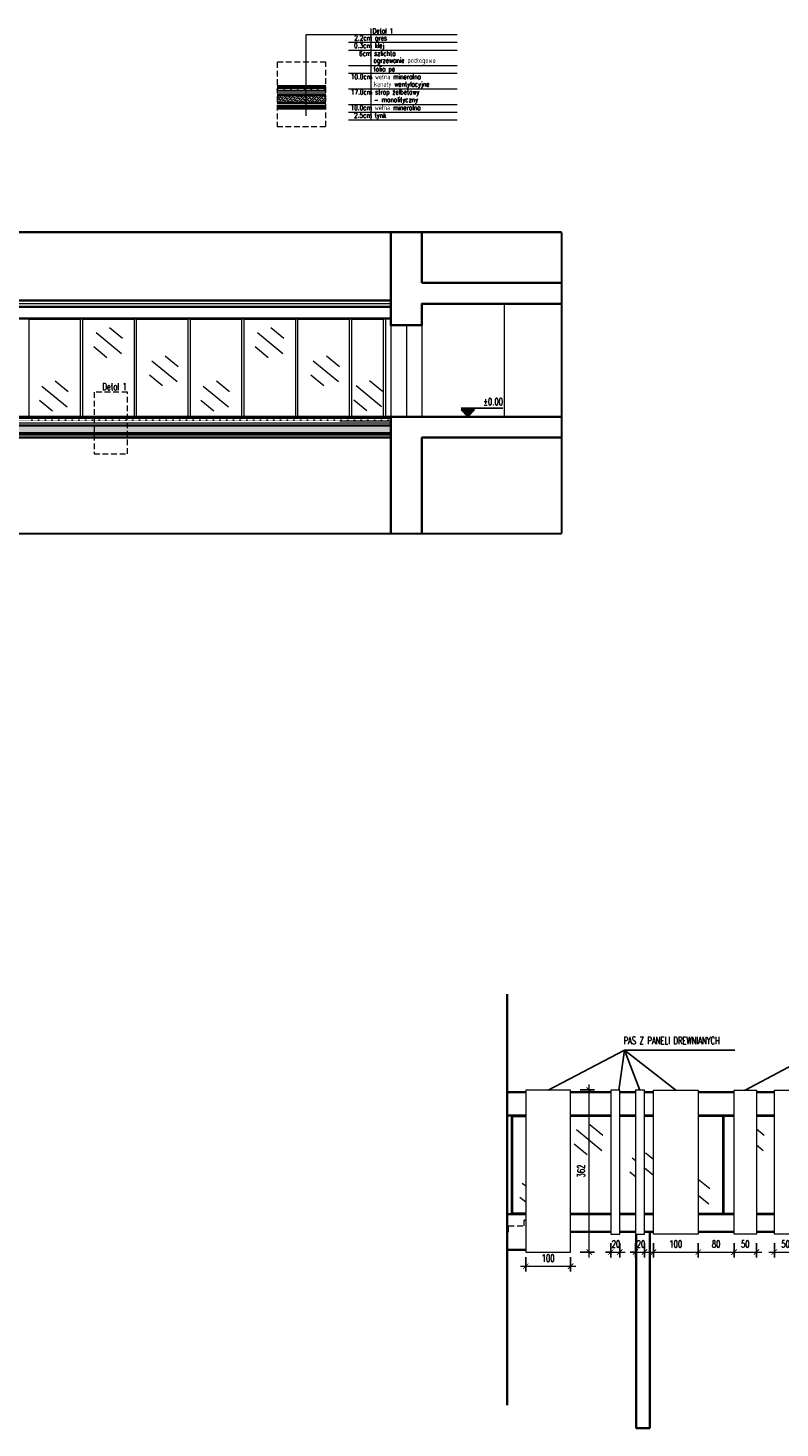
# Model space of a CAD drawing. Header units: inches. Extents: x 0 to 111471, y -105323 to 11070.
# Tile 125 of 256: x 40122 to 41800, y -29464 to -26337. Entities that reach past the tile are written whole.
import ezdxf
from ezdxf.enums import TextEntityAlignment as Align

# ---------------------------------------------------------------- set-up
doc = ezdxf.new("R2010")
doc.units = ezdxf.units.IN
doc.header["$MEASUREMENT"] = 0
for name, pattern in [('DASHDOTX2', [50.8, 25.4, -12.7, 0, -12.7]), ('DASHED', [19.05, 12.7, -6.35]), ('HIDDEN', [9.525, 6.35, -3.175])]:
    doc.linetypes.add(name, pattern=pattern)
for name, color, linetype, lineweight in [('888 drzwi i okna', 4, 'Continuous', 0), ('888 ocieplenie', 20, 'Continuous', 9), ('888 opisy', 3, 'Continuous', 0), ('888 osie', 5, 'DASHDOTX2', 13), ('888 projektowane elementy', 6, 'Continuous', 13), ('888 sciany', 2, 'Continuous', 35), ('888 sciany istniejące', 2, 'Continuous', 35), ('888 widok', 8, 'Continuous', 0), ('888 wymiary', 1, 'Continuous', 0), ('A_hiden', 8, 'Continuous', 5), ('SC_izolacja term-obrys', 132, 'Continuous', 18), ('Wymiary', 85, 'Continuous', 18)]:
    doc.layers.add(name, color=color, linetype=linetype, lineweight=lineweight)
doc.layers.add('888 opisy kolorow', color=11, linetype='Continuous')
doc.layers.add('DA_stolarka istniejąca', color=3, linetype='Continuous')
doc.styles.add('ROMANS', font='romans.shx', dxfattribs={"width": 0.7, "height": 10})
doc.styles.get("Standard").update_dxf_attribs({"font": 'arial.ttf'})
doc.styles.add('TS 100_opisy', font='romans.shx', dxfattribs={"width": 0.7, "height": 16})
doc.styles.add('TS 100_wymiary', font='romans.shx', dxfattribs={"width": 0.7, "height": 16})
doc.linetypes.add('BATTING', pattern='A,0.00254,-2.54,[134,ltypeshp.shx,S=2.54,R=0,X=-2.54,Y=0],-5.08,[134,ltypeshp.shx,S=2.54,R=180,X=2.54,Y=0],-2.54', length=10.16254)
doc.dimstyles.new('Dim Style 100', dxfattribs={"dimtxt": 16, "dimasz": 12, "dimexe": 12, "dimexo": 2, "dimgap": 10, "dimtad": 1, "dimdec": 0, "dimzin": 9, "dimtxsty": 'TS 100_wymiary', "dimblk": 'ARCHTICK', "dimcen": 2.5, "dimdle": 12, "dimclrd": 256, "dimclrt": 2, "dimadec": 0, "dimazin": 2, "dimtfac": 1, "dimtdec": 0, "dimtix": 1, "dimtmove": 2, "dimatfit": 3, "dimfxl": 0, "dimlwd": -1, "dimarcsym": 0})

# ---------------------------------------------------------------- blocks, each defined once
blk = doc.blocks.new('_ArchTick')
at = {"layer": 'Wymiary', "color": 0, "const_width": 0.15}
blk.add_lwpolyline([(-0.5, -0.5), (0.5, 0.5)], dxfattribs=at)
blk = doc.blocks.new('*D839')
at = {"layer": '888 wymiary', "color": 0, "lineweight": -2, "ltscale": 0.01}
for p, q in [((41232.8, -29083.1), (41232.8, -29115.1)), ((41332.8, -29083.1), (41332.8, -29115.1))]:
    blk.add_line(p, q, dxfattribs=at)
at = {"layer": '888 wymiary', "ltscale": 0.01}
blk.add_line((41220.8, -29103.1), (41344.8, -29103.1), dxfattribs=at)
at = {"layer": 'Defpoints', "color": 0}
for p in [(41232.8, -29071.4), (41332.8, -29071.4), (41332.8, -29103.1)]:
    blk.add_point(p, dxfattribs=at)
at = {"layer": '888 wymiary', "linetype": 'ByBlock', "xscale": 12, "yscale": 12, "zscale": 12, "rotation": 180}
blk.add_blockref('_ArchTick', (41232.8, -29103.1), dxfattribs=at)
at = {"layer": '888 wymiary', "linetype": 'ByBlock', "xscale": 12, "yscale": 12, "zscale": 12}
blk.add_blockref('_ArchTick', (41332.8, -29103.1), dxfattribs=at)
at = {"layer": '888 wymiary', "color": 2, "ltscale": 0.01, "insert": (41282.8, -29085.1), "char_height": 16, "attachment_point": 5, "style": 'TS 100_wymiary'}
blk.add_mtext('100', dxfattribs=at)
blk = doc.blocks.new('*D840')
at = {"layer": '888 wymiary', "ltscale": 0.01}
blk.add_line((41374.4, -29083.4), (41374.4, -28697.4), dxfattribs=at)
at = {"layer": '888 wymiary', "color": 0, "lineweight": -2, "ltscale": 0.01}
for p, q in [((41354.4, -28709.4), (41386.4, -28709.4)), ((41354.4, -29071.4), (41386.4, -29071.4))]:
    blk.add_line(p, q, dxfattribs=at)
at = {"layer": 'Defpoints', "color": 0}
for p in [(41332, -28709.4), (41374.4, -28709.4), (41332, -29071.4)]:
    blk.add_point(p, dxfattribs=at)
at = {"layer": '888 wymiary', "linetype": 'ByBlock', "xscale": 12, "yscale": 12, "zscale": 12}
for p, rotation in [((41374.4, -28709.4), 90), ((41374.4, -29071.4), 270)]:
    blk.add_blockref('_ArchTick', p, dxfattribs=dict(at, rotation=rotation))
at = {"layer": '888 wymiary', "color": 2, "ltscale": 0.01, "insert": (41356.4, -28890.4), "char_height": 16, "attachment_point": 5, "rotation": 90, "style": 'TS 100_wymiary'}
blk.add_mtext('362', dxfattribs=at)
blk = doc.blocks.new('*D843')
at = {"layer": '888 wymiary', "color": 0, "lineweight": -2, "ltscale": 0.01}
for p, q in [((41422.8, -29051.4), (41422.8, -29083.4)), ((41442.8, -29051.4), (41442.8, -29083.4))]:
    blk.add_line(p, q, dxfattribs=at)
at = {"layer": '888 wymiary', "ltscale": 0.01}
for p, q in [((41410.8, -29071.4), (41454.8, -29071.4)), ((41422.8, -29071.4), (41410.8, -29071.4)), ((41442.8, -29071.4), (41454.8, -29071.4))]:
    blk.add_line(p, q, dxfattribs=at)
at = {"layer": 'Defpoints', "color": 0}
for p in [(41422.8, -29031.4), (41442.8, -29031.4), (41442.8, -29071.4)]:
    blk.add_point(p, dxfattribs=at)
at = {"layer": '888 wymiary', "linetype": 'ByBlock', "xscale": 12, "yscale": 12, "zscale": 12}
blk.add_blockref('_ArchTick', (41422.8, -29071.4), dxfattribs=at)
at = {"layer": '888 wymiary', "linetype": 'ByBlock', "xscale": 12, "yscale": 12, "zscale": 12, "rotation": 180}
blk.add_blockref('_ArchTick', (41442.8, -29071.4), dxfattribs=at)
at = {"layer": '888 wymiary', "color": 2, "ltscale": 0.01, "insert": (41434.2, -29053.4), "char_height": 16, "attachment_point": 5, "style": 'TS 100_wymiary'}
blk.add_mtext('20', dxfattribs=at)
blk = doc.blocks.new('*D844')
at = {"layer": '888 wymiary', "color": 0, "lineweight": -2, "ltscale": 0.01}
for p, q in [((41477.8, -29051.4), (41477.8, -29083.4)), ((41497.8, -29051.4), (41497.8, -29083.4))]:
    blk.add_line(p, q, dxfattribs=at)
at = {"layer": '888 wymiary', "ltscale": 0.01}
for p, q in [((41465.8, -29071.4), (41509.8, -29071.4)), ((41477.8, -29071.4), (41465.8, -29071.4)), ((41497.8, -29071.4), (41509.8, -29071.4))]:
    blk.add_line(p, q, dxfattribs=at)
at = {"layer": 'Defpoints', "color": 0}
for p in [(41477.8, -29031.4), (41497.8, -29031.4), (41497.8, -29071.4)]:
    blk.add_point(p, dxfattribs=at)
at = {"layer": '888 wymiary', "linetype": 'ByBlock', "xscale": 12, "yscale": 12, "zscale": 12}
blk.add_blockref('_ArchTick', (41477.8, -29071.4), dxfattribs=at)
at = {"layer": '888 wymiary', "linetype": 'ByBlock', "xscale": 12, "yscale": 12, "zscale": 12, "rotation": 180}
blk.add_blockref('_ArchTick', (41497.8, -29071.4), dxfattribs=at)
at = {"layer": '888 wymiary', "color": 2, "ltscale": 0.01, "insert": (41489.9, -29053.4), "char_height": 16, "attachment_point": 5, "style": 'TS 100_wymiary'}
blk.add_mtext('20', dxfattribs=at)
blk = doc.blocks.new('*D845')
at = {"layer": '888 wymiary', "color": 0, "lineweight": -2, "ltscale": 0.01}
for p, q in [((41517.8, -29051.4), (41517.8, -29083.4)), ((41617.8, -29051.4), (41617.8, -29083.4))]:
    blk.add_line(p, q, dxfattribs=at)
at = {"layer": '888 wymiary', "ltscale": 0.01}
blk.add_line((41505.8, -29071.4), (41629.8, -29071.4), dxfattribs=at)
at = {"layer": 'Defpoints', "color": 0}
for p in [(41517.8, -29031.4), (41617.8, -29031.4), (41617.8, -29071.4)]:
    blk.add_point(p, dxfattribs=at)
at = {"layer": '888 wymiary', "linetype": 'ByBlock', "xscale": 12, "yscale": 12, "zscale": 12, "rotation": 180}
blk.add_blockref('_ArchTick', (41517.8, -29071.4), dxfattribs=at)
at = {"layer": '888 wymiary', "linetype": 'ByBlock', "xscale": 12, "yscale": 12, "zscale": 12}
blk.add_blockref('_ArchTick', (41617.8, -29071.4), dxfattribs=at)
at = {"layer": '888 wymiary', "color": 2, "ltscale": 0.01, "insert": (41567.8, -29053.4), "char_height": 16, "attachment_point": 5, "style": 'TS 100_wymiary'}
blk.add_mtext('100', dxfattribs=at)
blk = doc.blocks.new('*D846')
at = {"layer": '888 wymiary', "color": 0, "lineweight": -2, "ltscale": 0.01}
for p, q in [((41697.8, -29051.4), (41697.8, -29083.4)), ((41747.8, -29051.4), (41747.8, -29083.4))]:
    blk.add_line(p, q, dxfattribs=at)
at = {"layer": '888 wymiary', "ltscale": 0.01}
blk.add_line((41685.8, -29071.4), (41759.8, -29071.4), dxfattribs=at)
at = {"layer": 'Defpoints', "color": 0}
for p in [(41697.8, -29031.4), (41747.8, -29031.4), (41747.8, -29071.4)]:
    blk.add_point(p, dxfattribs=at)
at = {"layer": '888 wymiary', "linetype": 'ByBlock', "xscale": 12, "yscale": 12, "zscale": 12, "rotation": 180}
blk.add_blockref('_ArchTick', (41697.8, -29071.4), dxfattribs=at)
at = {"layer": '888 wymiary', "linetype": 'ByBlock', "xscale": 12, "yscale": 12, "zscale": 12}
blk.add_blockref('_ArchTick', (41747.8, -29071.4), dxfattribs=at)
at = {"layer": '888 wymiary', "color": 2, "ltscale": 0.01, "insert": (41722.8, -29053.4), "char_height": 16, "attachment_point": 5, "style": 'TS 100_wymiary'}
blk.add_mtext('50', dxfattribs=at)
blk = doc.blocks.new('*D847')
at = {"layer": '888 wymiary', "color": 0, "lineweight": -2, "ltscale": 0.01}
for p, q in [((41787.8, -29051.4), (41787.8, -29083.4)), ((41837.8, -29051.4), (41837.8, -29083.4))]:
    blk.add_line(p, q, dxfattribs=at)
at = {"layer": '888 wymiary', "ltscale": 0.01}
blk.add_line((41775.8, -29071.4), (41849.8, -29071.4), dxfattribs=at)
at = {"layer": 'Defpoints', "color": 0}
for p in [(41787.8, -29031.4), (41837.8, -29031.4), (41837.8, -29071.4)]:
    blk.add_point(p, dxfattribs=at)
at = {"layer": '888 wymiary', "linetype": 'ByBlock', "xscale": 12, "yscale": 12, "zscale": 12, "rotation": 180}
blk.add_blockref('_ArchTick', (41787.8, -29071.4), dxfattribs=at)
at = {"layer": '888 wymiary', "linetype": 'ByBlock', "xscale": 12, "yscale": 12, "zscale": 12}
blk.add_blockref('_ArchTick', (41837.8, -29071.4), dxfattribs=at)
at = {"layer": '888 wymiary', "color": 2, "ltscale": 0.01, "insert": (41812.8, -29053.4), "char_height": 16, "attachment_point": 5, "style": 'TS 100_wymiary'}
blk.add_mtext('50', dxfattribs=at)
blk = doc.blocks.new('*U14')
at = {"linetype": 'Continuous'}
h = blk.add_hatch(color=256, dxfattribs=at)
h.dxf.hatch_style = 1
h.paths.add_polyline_path([(-7.5, 8), (0, 0), (7.5, 8)])
blk.add_line((39.1, 10), (-7.5, 10))
for points in [[(0, 0), (-7.5, 8), (-7.5, 8)], [(-7.5, 8), (7.5, 8), (7.5, 8)], [(0, 0), (7.5, 8), (7.5, 8)]]:
    blk.add_lwpolyline(points)
blk.add_attdef('PSS', text='', height=8).set_placement((39.1, 12.9), align=Align.RIGHT)
blk = doc.blocks.new('*D1372')
at = {"layer": '888 wymiary', "color": 0, "lineweight": -2, "ltscale": 0.01}
for p, q in [((41617.8, -29051.4), (41617.8, -29083.4)), ((41697.8, -29051.4), (41697.8, -29083.4))]:
    blk.add_line(p, q, dxfattribs=at)
at = {"layer": '888 wymiary', "ltscale": 0.01}
blk.add_line((41605.8, -29071.4), (41709.8, -29071.4), dxfattribs=at)
at = {"layer": 'Defpoints', "color": 0}
for p in [(41617.8, -29031.4), (41697.8, -29031.4), (41697.8, -29071.4)]:
    blk.add_point(p, dxfattribs=at)
at = {"layer": '888 wymiary', "linetype": 'ByBlock', "xscale": 12, "yscale": 12, "zscale": 12}
for p, rotation in [((41617.8, -29071.4), 179.9999369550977), ((41697.8, -29071.4), 359.9999369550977)]:
    blk.add_blockref('_ArchTick', p, dxfattribs=dict(at, rotation=rotation))
at = {"layer": '888 wymiary', "color": 2, "ltscale": 0.01, "insert": (41657.8, -29053.4), "char_height": 16, "attachment_point": 5, "rotation": 359.9999, "style": 'TS 100_wymiary'}
blk.add_mtext('80', dxfattribs=at)

msp = doc.modelspace()

# ---------------------------------------------------------------- hatches: boundary and pattern name
at = {"layer": '888 widok'}
h = msp.add_hatch(dxfattribs=at)
h.set_pattern_fill('ANSI33', color=256, angle=630)
h.set_pattern_definition([(315, (116140.823, -77501.95), (4.49012806, 4.49012806), []), (315, (116140.823, -77506.4404), (4.49012806, 4.49012806), [3.175, -1.5875])])
h.paths.add_polyline_path([(40786.378, -26487.331), (40677.645, -26487.331), (40677.645, -26504.331), (40786.378, -26504.331)])
h = msp.add_hatch(dxfattribs=at)
h.set_pattern_fill('ANSI33', color=256, angle=90)
h.set_pattern_definition([(135, (-34536.658, 24946.32), (-4.49012806, -4.49012806), []), (135, (-34536.658, 24950.81), (-4.49012806, -4.49012806), [3.175, -1.5875])])
h.paths.add_polyline_path([(39395.076, -27225.039), (40931.277, -27225.039), (40931.277, -27242.039), (39395.076, -27242.039), (39395.076, -27265.038), (39257.403, -27265.038), (39257.403, -27249.038), (39260.403, -27249.038), (39260.403, -27235.705), (39295.403, -27235.705), (39295.403, -27222.372), (39330.403, -27222.372), (39330.403, -27209.039), (39395.076, -27209.039), (39395.076, -27215.539)])

# ---------------------------------------------------------------- linework, layer by layer
at = {"layer": '888 drzwi i okna', "ltscale": 0.01}
for points in [[(40931.277, -27001.039), (40931.277, -27206.039)], [(40966.243, -27001.039), (40966.243, -27206.038)], [(41001.209, -27001.039), (41001.209, -27206.038)]]:
    msp.add_lwpolyline(points, dxfattribs=at)
at = {"layer": '888 ocieplenie', "linetype": 'BATTING', "ltscale": 0.5}
for p, q in [((40677.645, -26482.331), (40786.378, -26482.331)), ((40931.277, -27220.039), (39395.076, -27220.039))]:
    msp.add_line(p, q, dxfattribs=at)
for points in [[(40677.645, -26509.331), (40786.378, -26509.331)], [(40931.277, -27247.039), (39395.076, -27247.039)]]:
    msp.add_lwpolyline(points, dxfattribs=at)
at = {"layer": '888 ocieplenie', "linetype": 'BATTING', "ltscale": 0.7}
msp.add_lwpolyline([(40931.277, -26953.039), (40931.277, -26953.039), (38642.979, -26953.039)], dxfattribs=at)
at = {"layer": '888 ocieplenie'}
for centre, radius in [((40678.71, -26475.211), 0.75), ((40678.71, -26475.211), 0.5), ((40693.71, -26475.211), 0.75), ((40693.71, -26475.211), 0.5), ((40708.71, -26475.211), 0.75), ((40708.71, -26475.211), 0.5), ((40723.71, -26475.211), 0.75), ((40723.71, -26475.211), 0.5), ((40738.71, -26475.211), 0.75), ((40738.71, -26475.211), 0.5), ((40753.71, -26475.211), 0.75), ((40753.71, -26475.211), 0.5), ((40768.71, -26475.211), 0.75), ((40768.71, -26475.211), 0.5), ((40783.71, -26475.211), 0.75), ((40783.71, -26475.211), 0.5), ((40130.455, -27212.919), 0.75), ((40130.455, -27212.919), 0.5), ((40145.455, -27212.919), 0.75), ((40145.455, -27212.919), 0.5), ((40160.455, -27212.919), 0.75), ((40160.455, -27212.919), 0.5), ((40175.455, -27212.919), 0.75), ((40175.455, -27212.919), 0.5), ((40190.455, -27212.919), 0.75), ((40190.455, -27212.919), 0.5), ((40205.455, -27212.919), 0.75), ((40205.455, -27212.919), 0.5), ((40220.455, -27212.919), 0.75), ((40220.455, -27212.919), 0.5), ((40235.455, -27212.919), 0.75), ((40235.455, -27212.919), 0.5), ((40250.455, -27212.919), 0.75), ((40250.455, -27212.919), 0.5), ((40265.455, -27212.919), 0.75), ((40265.455, -27212.919), 0.5), ((40280.455, -27212.919), 0.75), ((40280.455, -27212.919), 0.5), ((40295.455, -27212.919), 0.75), ((40295.455, -27212.919), 0.5), ((40310.455, -27212.919), 0.75), ((40310.455, -27212.919), 0.5), ((40325.455, -27212.919), 0.75), ((40325.455, -27212.919), 0.5), ((40340.455, -27212.919), 0.75), ((40340.455, -27212.919), 0.5), ((40355.455, -27212.919), 0.75), ((40355.455, -27212.919), 0.5), ((40370.455, -27212.919), 0.75), ((40370.455, -27212.919), 0.5), ((40385.455, -27212.919), 0.75), ((40385.455, -27212.919), 0.5), ((40400.455, -27212.919), 0.75), ((40400.455, -27212.919), 0.5), ((40415.455, -27212.919), 0.75), ((40415.455, -27212.919), 0.5), ((40430.455, -27212.919), 0.75), ((40430.455, -27212.919), 0.5), ((40445.455, -27212.919), 0.75), ((40445.455, -27212.919), 0.5), ((40460.455, -27212.919), 0.75), ((40460.455, -27212.919), 0.5), ((40475.455, -27212.919), 0.75), ((40475.455, -27212.919), 0.5), ((40490.455, -27212.919), 0.75), ((40490.455, -27212.919), 0.5), ((40505.455, -27212.919), 0.75), ((40505.455, -27212.919), 0.5), ((40520.455, -27212.919), 0.75), ((40520.455, -27212.919), 0.5), ((40535.455, -27212.919), 0.75), ((40535.455, -27212.919), 0.5), ((40550.455, -27212.919), 0.75), ((40550.455, -27212.919), 0.5), ((40565.455, -27212.919), 0.75), ((40565.455, -27212.919), 0.5), ((40580.455, -27212.919), 0.75), ((40580.455, -27212.919), 0.5), ((40595.455, -27212.919), 0.75), ((40595.455, -27212.919), 0.5), ((40610.455, -27212.919), 0.75), ((40610.455, -27212.919), 0.5), ((40625.455, -27212.919), 0.75), ((40625.455, -27212.919), 0.5), ((40640.455, -27212.919), 0.75), ((40640.455, -27212.919), 0.5), ((40655.455, -27212.919), 0.75), ((40655.455, -27212.919), 0.5), ((40670.455, -27212.919), 0.75), ((40670.455, -27212.919), 0.5), ((40685.455, -27212.919), 0.75), ((40685.455, -27212.919), 0.5), ((40700.455, -27212.919), 0.75), ((40700.455, -27212.919), 0.5), ((40715.455, -27212.919), 0.75), ((40715.455, -27212.919), 0.5), ((40730.455, -27212.919), 0.75), ((40730.455, -27212.919), 0.5), ((40745.455, -27212.919), 0.75), ((40745.455, -27212.919), 0.5), ((40760.455, -27212.919), 0.75), ((40760.455, -27212.919), 0.5), ((40775.455, -27212.919), 0.75), ((40775.455, -27212.919), 0.5), ((40790.455, -27212.919), 0.75), ((40790.455, -27212.919), 0.5), ((40805.455, -27212.919), 0.75), ((40805.455, -27212.919), 0.5), ((40820.455, -27212.919), 0.75), ((40820.455, -27212.919), 0.5), ((40835.455, -27212.919), 0.75), ((40835.455, -27212.919), 0.5), ((40850.455, -27212.919), 0.75), ((40850.455, -27212.919), 0.5), ((40865.455, -27212.919), 0.75), ((40865.455, -27212.919), 0.5), ((40880.455, -27212.919), 0.75), ((40880.455, -27212.919), 0.5), ((40895.455, -27212.919), 0.75), ((40895.455, -27212.919), 0.5), ((40910.455, -27212.919), 0.75), ((40910.455, -27212.919), 0.5), ((40925.455, -27212.919), 0.75), ((40925.455, -27212.919), 0.5)]:
    msp.add_circle(centre, radius, dxfattribs=at)
at = {"layer": '888 opisy'}
for p, q in [((40887.322, -26338.163), (40887.322, -26542.461)), ((40837.399, -26368.962), (41079.37, -26368.962)), ((40837.399, -26386.312), (41079.37, -26386.312)), ((40837.399, -26421.012), (41079.37, -26421.012)), ((40837.399, -26438.362), (41079.37, -26438.362)), ((40837.399, -26473.062), (41079.37, -26473.062)), ((40837.399, -26507.762), (41079.37, -26507.762)), ((40837.399, -26525.112), (41079.37, -26525.112)), ((40837.399, -26542.461), (41079.37, -26542.461))]:
    msp.add_line(p, q, dxfattribs=at)
msp.add_lwpolyline([(40742.362, -26533.411), (40742.362, -26351.612), (41079.37, -26351.612)], dxfattribs=at)
at = {"layer": '888 opisy', "linetype": 'DASHED'}
msp.add_lwpolyline([(40343.635, -27150.824), (40269.231, -27150.824), (40269.231, -27288.059), (40343.635, -27288.059)], close=True, dxfattribs=at)
at = {"layer": '888 opisy kolorow', "ltscale": 0.01}
for points in [[(41282.82, -28709.432), (41453.293, -28620.486)], [(41699.288, -28620.486), (41453.293, -28620.486), (41440.478, -28709.432)], [(41453.293, -28620.486), (41487.82, -28709.432)], [(41453.293, -28620.486), (41567.82, -28709.432)], [(41890.635, -28620.486), (41722.82, -28709.432)]]:
    msp.add_lwpolyline(points, dxfattribs=at)
at = {"layer": '888 osie', "const_width": 5}
for points in [[(38382.585, -27466.645), (38382.585, -26793.357), (41313.013, -26793.357)], [(41313.013, -26793.357), (41313.013, -27466.645)], [(41313.013, -27466.645), (38382.585, -27466.645)], [(41191.58, -28495.32), (41191.58, -29413.626)]]:
    msp.add_lwpolyline(points, dxfattribs=at)
at = {"layer": '888 projektowane elementy'}
for points in [[(41232.82, -29071.432), (41332.82, -29071.432), (41332.82, -28709.432), (41232.82, -28709.432)], [(41422.82, -29031.432), (41442.82, -29031.432), (41442.82, -28709.432), (41422.82, -28709.432)], [(41477.82, -29031.432), (41497.82, -29031.432), (41497.82, -28709.432), (41477.82, -28709.432)], [(41617.82, -29031.432), (41517.82, -29031.432), (41517.82, -28709.432), (41617.82, -28709.432)], [(41747.82, -29031.432), (41697.82, -29031.432), (41697.82, -28709.432), (41747.82, -28709.432)], [(41837.82, -29031.432), (41787.82, -29031.432), (41787.82, -28709.432), (41837.82, -28709.432)]]:
    msp.add_lwpolyline(points, close=True, dxfattribs=at)
at = {"layer": '888 sciany'}
for p, q in [((40786.378, -26468.331), (40677.645, -26468.331)), ((40786.378, -26468.331), (40677.645, -26468.331)), ((39327.403, -27206.039), (40931.277, -27206.039)), ((39327.403, -27206.039), (40931.277, -27206.039))]:
    msp.add_line(p, q, dxfattribs=at)
for points in [[(40786.378, -26468.331), (40677.645, -26468.331)], [(40786.378, -26468.331), (40677.645, -26468.331)], [(40677.645, -26514.331), (40786.378, -26514.331)], [(40677.645, -26516.831), (40786.378, -26516.831)], [(39327.403, -27206.039), (40642.818, -27206.039)], [(39327.403, -27206.039), (40642.818, -27206.039)], [(41191.443, -28986.432), (41232.82, -28986.432)], [(41332.82, -28986.432), (41422.82, -28986.432)], [(41442.82, -28986.432), (41477.82, -28986.432)], [(41497.82, -28986.432), (41517.82, -28986.432)], [(41617.82, -28986.432), (41697.82, -28986.432)], [(41747.82, -28986.432), (41787.82, -28986.432)]]:
    msp.add_lwpolyline(points, dxfattribs=at)
at = {"layer": '888 sciany istniejące', "ltscale": 0.01}
for points in [[(40677.645, -26468.331), (40786.378, -26468.331)], [(40786.378, -26487.331), (40677.645, -26487.331)], [(40786.378, -26504.331), (40677.645, -26504.331)], [(41313.013, -26953.038), (41001.209, -26953.038), (41001.209, -27001.039), (40931.277, -27001.039), (40931.277, -26793.357)], [(41001.209, -26906.039), (41001.209, -26793.357)], [(41001.209, -26906.039), (41313.013, -26906.039)], [(40931.277, -26946.039), (38642.979, -26946.039)], [(40931.277, -26946.039), (40931.277, -26960.039), (38642.979, -26960.039)], [(40931.277, -26986.039), (38642.979, -26986.039), (38642.979, -26986.039)], [(40931.277, -27206.039), (39327.403, -27206.039)], [(40931.277, -27466.645), (40931.277, -27206.038), (41313.013, -27206.038)], [(39395.076, -27225.039), (40931.277, -27225.039)], [(39395.076, -27242.039), (40931.277, -27242.039)], [(40931.277, -27252.039), (39405.076, -27252.039), (39405.076, -27292.039), (39395.076, -27292.039)], [(41313.013, -27252.039), (41001.209, -27252.039), (41001.209, -27466.645)], [(41232.82, -28714.432), (41191.58, -28714.432)], [(41191.58, -29066.432), (41191.58, -28714.432)], [(41422.82, -28714.432), (41332.82, -28714.432)], [(41477.82, -28714.432), (41442.82, -28714.432)], [(41517.82, -28714.432), (41497.82, -28714.432)], [(41697.82, -28714.432), (41617.82, -28714.432)], [(41787.82, -28714.432), (41747.82, -28714.432)], [(41232.82, -28766.432), (41191.58, -28766.432)], [(41201.934, -28986.432), (41201.934, -28766.432)], [(41422.82, -28766.432), (41332.82, -28766.432)], [(41477.82, -28766.432), (41442.82, -28766.432)], [(41517.82, -28766.432), (41497.82, -28766.432)], [(41697.82, -28766.432), (41617.82, -28766.432)], [(41787.82, -28766.432), (41747.82, -28766.432)], [(41422.82, -29026.432), (41332.82, -29026.432)], [(41477.82, -29026.432), (41442.82, -29026.432)], [(41517.82, -29026.432), (41497.82, -29026.432)], [(41697.82, -29026.432), (41617.82, -29026.432)], [(41787.82, -29026.432), (41747.82, -29026.432)], [(41232.82, -29066.432), (41191.58, -29066.432)]]:
    msp.add_lwpolyline(points, dxfattribs=at)
at = {"layer": '888 sciany istniejące'}
for points in [[(41479.558, -29031.432), (41479.558, -29464.432), (41509.558, -29464.432)], [(41509.558, -29464.432), (41509.558, -29026.432), (41497.82, -29026.432)]]:
    msp.add_lwpolyline(points, dxfattribs=at)
at = {"layer": '888 widok', "ltscale": 0.01}
for p, q in [((40696.515, -26466.331), (40677.645, -26466.331)), ((40786.378, -26466.331), (40696.515, -26466.331)), ((40124.24, -27206.039), (40124.24, -26986.039)), ((40239.24, -27206.039), (40239.24, -26986.039)), ((40244.24, -27206.039), (40244.24, -26986.039)), ((40359.24, -27206.039), (40359.24, -26986.039)), ((40364.24, -27206.039), (40364.24, -26986.039)), ((40479.24, -27206.039), (40479.24, -26986.039)), ((40484.24, -27206.039), (40484.24, -26986.039)), ((40599.24, -27206.039), (40599.24, -26986.039)), ((40604.24, -27206.039), (40604.24, -26986.039)), ((40719.24, -27206.039), (40719.24, -26986.039)), ((40724.24, -27206.039), (40724.24, -26986.039)), ((40839.24, -27206.039), (40839.24, -26986.039)), ((40844.24, -27206.039), (40844.24, -26986.039)), ((40915.236, -27206.039), (40915.236, -26986.039)), ((40920.236, -27204.039), (40920.236, -26986.039)), ((40124.24, -27204.039), (40239.24, -27204.039)), ((40244.24, -27204.039), (40359.24, -27204.039)), ((40364.24, -27204.039), (40479.24, -27204.039)), ((40484.24, -27204.039), (40599.24, -27204.039)), ((40604.24, -27204.039), (40719.24, -27204.039)), ((40724.24, -27204.039), (40839.24, -27204.039)), ((40844.24, -27204.039), (40915.236, -27204.039)), ((40918.31, -27206.047), (40918.31, -27206.039)), ((41672.907, -28984.432), (41672.907, -28768.432)), ((41674.916, -28768.432), (41674.916, -28984.432)), ((41674.916, -28984.432), (41674.916, -28768.432))]:
    msp.add_line(p, q, dxfattribs=at)
at = {"layer": '888 widok', "linetype": 'DASHED'}
for points in [[(40677.645, -26557.407), (40786.378, -26557.407), (40786.378, -26413.629), (40677.645, -26413.629), (40677.645, -26557.407)], [(41191.58, -29026.431), (41194.596, -29026.431), (41194.596, -29013.098), (41229.596, -29013.098), (41229.596, -28999.765), (41232.82, -28999.765)]]:
    msp.add_lwpolyline(points, dxfattribs=at)
at = {"layer": '888 widok', "ltscale": 0.01}
for points in [[(40707.645, -26468.331), (40707.645, -26471.331)], [(40737.645, -26468.331), (40737.645, -26471.331)], [(40767.645, -26468.331), (40767.645, -26471.331)], [(41184.503, -26953.038), (41184.503, -27206.038)], [(40239.24, -26988.039), (40124.24, -26988.039)], [(40359.24, -26988.039), (40244.24, -26988.039)], [(40479.24, -26988.039), (40364.24, -26988.039)], [(40599.24, -26988.039), (40484.24, -26988.039)], [(40719.24, -26988.039), (40604.24, -26988.039)], [(40839.24, -26988.039), (40724.24, -26988.039)], [(40915.236, -26988.039), (40844.24, -26988.039)], [(40273.946, -27017.545), (40330.406, -27063.93)], [(40303.709, -27006.122), (40332.761, -27029.989)], [(40633.946, -27017.545), (40690.406, -27063.93)], [(40663.709, -27006.122), (40692.761, -27029.989)], [(40268.516, -27048.96), (40297.567, -27072.827)], [(40628.516, -27048.96), (40657.567, -27072.827)], [(40398.257, -27080.629), (40454.717, -27127.013)], [(40428.02, -27069.205), (40457.071, -27093.072)], [(40758.257, -27080.629), (40814.717, -27127.013)], [(40788.02, -27069.205), (40817.071, -27093.072)], [(40392.827, -27112.043), (40421.878, -27135.91)], [(40752.827, -27112.043), (40781.878, -27135.91)], [(40152.838, -27136.913), (40209.299, -27183.298)], [(40182.602, -27125.49), (40211.653, -27149.357)], [(40512.838, -27136.913), (40569.299, -27183.298)], [(40542.602, -27125.49), (40571.653, -27149.357)], [(40854.357, -27136.036), (40910.817, -27182.421)], [(40884.121, -27124.613), (40913.172, -27148.479)], [(40147.409, -27168.328), (40176.46, -27192.195)], [(40507.409, -27168.328), (40536.46, -27192.195)], [(40848.927, -27167.451), (40877.978, -27191.318)], [(41232.82, -28984.432), (41203.934, -28984.432), (41203.934, -28768.432), (41232.82, -28768.432)], [(41422.82, -28768.432), (41332.82, -28768.432)], [(41477.82, -28768.432), (41442.82, -28768.432)], [(41517.82, -28768.432), (41497.82, -28768.432)], [(41672.907, -28768.432), (41617.82, -28768.432)], [(41697.82, -28768.432), (41674.916, -28768.432)], [(41787.82, -28768.432), (41747.82, -28768.432)], [(41346.116, -28797.938), (41402.577, -28844.323)], [(41375.88, -28786.515), (41404.931, -28810.382)], [(41747.82, -28796.324), (41764.931, -28810.382)], [(41340.687, -28829.353), (41369.738, -28853.22)], [(41747.82, -28832.2), (41762.577, -28844.323)], [(41470.427, -28861.022), (41477.82, -28867.095)], [(41500.191, -28849.598), (41517.82, -28864.081)], [(41464.997, -28892.436), (41477.82, -28902.971)], [(41497.82, -28883.526), (41517.82, -28899.957)], [(41225.009, -28917.306), (41232.82, -28923.724)], [(41617.82, -28908.387), (41643.824, -28929.75)], [(41219.579, -28948.721), (41232.82, -28959.599)], [(41617.82, -28944.262), (41641.47, -28963.691)], [(41332.82, -28984.432), (41422.82, -28984.432)], [(41442.82, -28984.432), (41477.82, -28984.432)], [(41497.82, -28984.432), (41517.82, -28984.432)], [(41617.82, -28984.432), (41672.907, -28984.432)], [(41674.916, -28984.432), (41697.82, -28984.432)], [(41747.82, -28984.432), (41787.82, -28984.432)]]:
    msp.add_lwpolyline(points, dxfattribs=at)
at = {"layer": 'A_hiden'}
for p, q in [((40677.645, -26471.331), (40786.378, -26471.331)), ((40786.378, -26471.331), (40677.645, -26471.331)), ((40786.378, -26476.831), (40677.645, -26476.831)), ((40677.645, -26477.331), (40786.378, -26477.331)), ((40931.277, -27209.039), (39395.076, -27209.039)), ((39395.076, -27209.039), (40931.277, -27209.039)), ((40817.787, -27214.539), (40931.277, -27214.539)), ((40931.277, -27215.039), (40817.787, -27215.039))]:
    msp.add_line(p, q, dxfattribs=at)
at = {"layer": 'SC_izolacja term-obrys', "linetype": 'HIDDEN', "const_width": 0.5}
for points in [[(40786.378, -26477.081), (40677.645, -26477.081)], [(39395.076, -27214.789), (40931.277, -27214.789)]]:
    msp.add_lwpolyline(points, dxfattribs=at)

# ---------------------------------------------------------------- block references
at = {"layer": 'DA_stolarka istniejąca'}
ref = msp.add_blockref('*U14', (41103.718, -27206.038), dxfattribs=dict(at, xscale=2, yscale=2, zscale=2))
ref.add_attrib('PSS', '%%p0.00', dxfattribs={"layer": '0', "height": 16, "style": 'TS 100_opisy', "width": 0.7}).set_placement((41181.981, -27184.666), align=Align.BOTTOM_RIGHT)

# ---------------------------------------------------------------- texts
at = {"layer": '888 opisy', "style": 'ROMANS', "width": 0.7}
for s, p in [('2.2cm gres', (40850.041, -26364.831)), ('0.3cm klej ', (40849.494, -26381.799)), ('6cm szlichta', (40860.752, -26399.531)), ('folia pe', (40892.895, -26434.467)), ('ogrzewanie podłogowe', (40892.86, -26415.039)), ('10.0cm wełna mineralna', (40842.354, -26451.561)), ('kanały wentylacyjne', (40894.012, -26468.183)), ('17.0cm strop żelbetowy ', (40842.419, -26485.533)), ('10.0cm wełna mineralna', (40841.819, -26520.599)), ('- monolityczny', (40894.012, -26502.883)), ('2.5cm tynk', (40849.494, -26537.949))]:
    msp.add_text(s, height=11, dxfattribs=at).set_placement(p)
at = {"layer": '888 opisy', "insert": (40877.794, -26338.106), "char_height": 11, "width": 297.89876, "attachment_point": 1, "line_spacing_factor": 0.9, "style": 'ROMANS'}
msp.add_mtext('  Detal 1', dxfattribs=at)
at = {"layer": '888 opisy', "ltscale": 10, "insert": (40287.656, -27130.481), "char_height": 16, "width": 287.03225, "attachment_point": 1, "style": 'TS 100_opisy'}
msp.add_mtext('Detal 1', dxfattribs=at)
at = {"layer": '888 opisy kolorow', "insert": (41443.278, -28590.977), "char_height": 16, "width": 780.26004, "attachment_point": 1, "style": 'TS 100_opisy'}
msp.add_mtext(' PAS Z PANELI DREWNIANYCH', dxfattribs=at)

# ---------------------------------------------------------------- dimensions: what is measured, and where the dimension line sits
at = {"layer": '888 wymiary', "ltscale": 0.01}
dim = msp.add_linear_dim(base=(41374.432, -28709.432), p1=(41332.046, -29071.432), p2=(41332.046, -28709.432), angle=90, dimstyle='Dim Style 100', dxfattribs=at)
dim.commit()
dim.dimension.update_dxf_attribs({"geometry": '*D840', "text_midpoint": (41356.432, -28890.432)})
for base, p1, p2, picture, middle in [((41442.82, -29071.432), (41422.82, -29031.432), (41442.82, -29031.432), '*D843', (41434.236, -29053.432)), ((41497.82, -29071.432), (41477.82, -29031.432), (41497.82, -29031.432), '*D844', (41489.946, -29053.432))]:
    dim = msp.add_linear_dim(base=base, p1=p1, p2=p2, dimstyle='Dim Style 100', dxfattribs=at)
    dim.commit()
    dim.dimension.update_dxf_attribs({"geometry": picture, "text_midpoint": middle, "dimtype": 160})
for base, p1, p2, picture, middle in [((41617.82, -29071.432), (41517.82, -29031.432), (41617.82, -29031.432), '*D845', (41567.82, -29053.432)), ((41747.82, -29071.432), (41697.82, -29031.432), (41747.82, -29031.432), '*D846', (41722.82, -29053.432)), ((41837.82, -29071.432), (41787.82, -29031.432), (41837.82, -29031.432), '*D847', (41812.82, -29053.432))]:
    dim = msp.add_linear_dim(base=base, p1=p1, p2=p2, dimstyle='Dim Style 100', override={"dimtxsty": 'TS 100_wymiary'}, dxfattribs=at)
    dim.commit()
    dim.dimension.update_dxf_attribs({"geometry": picture, "text_midpoint": middle})
dim = msp.add_aligned_dim(p1=(41617.82, -29031.432), p2=(41697.82, -29031.432), distance=-40, dimstyle='Dim Style 100', override={"dimtxsty": 'TS 100_wymiary'}, dxfattribs=at)
dim.commit()
dim.dimension.update_dxf_attribs({"geometry": '*D1372', "text_midpoint": (41657.82, -29053.432)})
dim = msp.add_linear_dim(base=(41332.82, -29103.108), p1=(41232.82, -29071.432), p2=(41332.82, -29071.432), dimstyle='Dim Style 100', dxfattribs=at)
dim.commit()
dim.dimension.update_dxf_attribs({"geometry": '*D839', "text_midpoint": (41282.82, -29085.108)})

doc.saveas('drawing.dxf')
